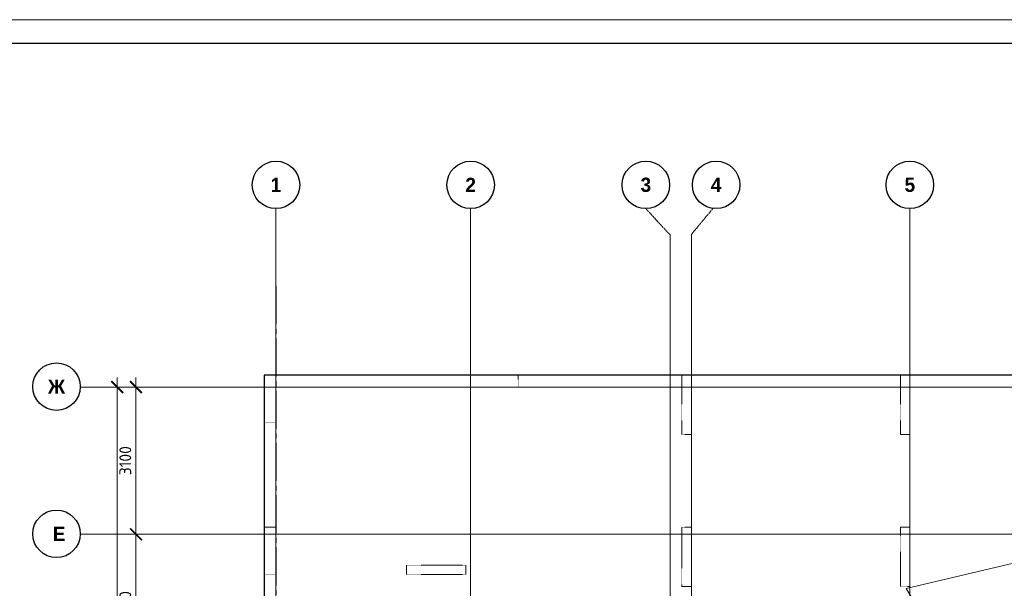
# Model space of a CAD drawing. Header units: millimetres. Extents: x -42044588 to 856694, y -806701 to 941911.
# Tile 195 of 256: x -106764 to -86027, y -270205 to -258229. Entities that reach past the tile are written whole.
import ezdxf
from ezdxf import colors
from ezdxf.entities.mleader import LeaderData, LeaderLine
from ezdxf.math import Vec2, Vec3

# ---------------------------------------------------------------- set-up
doc = ezdxf.new("R2010")
doc.units = ezdxf.units.MM
for name, pattern in [('______5', [1100, 800, -100, 100, -100]), ('DASHED', [7, 5, -2, 0]), ('осевая', [50.8, 31.75, -6.35, 6.35, -6.35])]:
    doc.linetypes.add(name, pattern=pattern)
doc.layers.add('Колонна_ бетон', color=7, linetype='Continuous', lineweight=50, true_color=0xb4b496)
for name, color, linetype, lineweight in [('Оси', 40, '______5', 18), ('Перекрытие ж_бетон', 1, 'Continuous', 30), ('подоснова', 151, 'Continuous', 5), ('РАЗМЕРЫ', 1, 'Continuous', 9), ('ТОНКИЕ', 7, 'Continuous', 9)]:
    doc.layers.add(name, color=color, linetype=linetype, lineweight=lineweight)
doc.layers.add('ТОЛСТЫЕ_ОСНОВНЫЕ', color=6, linetype='Continuous')
doc.styles.add('Century Gothic', font='GOTHIC.TTF')
doc.styles.add('GOST-2.304_Type-B', font='GOST_Common.ttf')
doc.dimstyles.new('СПДС', dxfattribs={"dimscale": 100, "dimtxt": 2.5, "dimasz": 2, "dimexe": 1.25, "dimexo": 0, "dimtad": 1, "dimdec": 0, "dimrnd": 5, "dimtxsty": 'GOST-2.304_Type-B', "dimblk": 'ARCHTICK', "dimcen": 2.5, "dimdle": 2, "dimclrd": 1, "dimclre": 1, "dimclrt": 1, "dimadec": 0, "dimazin": 2, "dimtfac": 0.75, "dimtdec": 0, "dimtmove": 1, "dimatfit": 3, "dimfxl": 0, "dimtolj": 1, "dimarcsym": 0})

# ---------------------------------------------------------------- blocks, each defined once
blk = doc.blocks.new('*U6686')
at = {"layer": 'ТОЛСТЫЕ_ОСНОВНЫЕ', "color": 6}
blk.add_lwpolyline([(20, 5), (886, 5), (886, 415), (20, 415)], close=True, dxfattribs=at)
at = {"layer": 'ТОНКИЕ'}
blk.add_lwpolyline([(0, 0), (891, 0), (891, 420), (0, 420)], close=True, dxfattribs=at)
blk = doc.blocks.new('_ArchTick')
at = {"color": 0, "linetype": 'ByBlock', "const_width": 0.15}
blk.add_lwpolyline([(-0.5, -0.5), (0.5, 0.5)], dxfattribs=at)
blk = doc.blocks.new('*D6709')
at = {"color": 1, "lineweight": -2, "transparency": 16777216}
for p, q in [((-89046, -342901), (-89046, -326101)), ((-89266, -326301), (-88921, -326301)), ((-89046, -342701), (-89171, -342701))]:
    blk.add_line(p, q, dxfattribs=at)
at = {"layer": 'DEFPOINTS', "color": 0, "transparency": 16777216}
for p in [(-89266, -326301), (-89046, -326301), (-89046, -342701)]:
    blk.add_point(p, dxfattribs=at)
at = {"color": 1, "lineweight": -2, "transparency": 16777216, "xscale": 250, "yscale": 250, "zscale": 250}
for p, rotation in [((-89046, -326301), 90), ((-89046, -342701), 270)]:
    blk.add_blockref('_ArchTick', p, dxfattribs=dict(at, rotation=rotation))
at = {"color": 1, "transparency": 16777216, "insert": (-89271, -334259), "char_height": 250, "width": 104166.67, "attachment_point": 5, "rotation": 90, "style": 'GOST-2.304_Type-B'}
blk.add_mtext('\\A1;16400', dxfattribs=at)
blk = doc.blocks.new('NSY101')
at = {"color": 0, "linetype": 'ByBlock', "lineweight": -2}
blk.add_circle((0, 0), 50, dxfattribs=at)
blk = doc.blocks.new('СЛОЖНЫЙ_ОБЪЕКТ_0')
at = {"layer": 'Оси', "color": 16, "linetype": 'Continuous', "lineweight": 25, "transparency": 33554687, "xscale": 9.999999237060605, "yscale": 9.999999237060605, "zscale": 9.999999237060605}
blk.add_blockref('NSY101', (8813, -989), dxfattribs=at)
at = {"layer": 'Оси', "color": 16, "linetype": 'Continuous', "lineweight": 25, "transparency": 33554687, "insert": (8813, -989), "char_height": 300, "width": 385, "attachment_point": 5, "style": 'Century Gothic'}
blk.add_mtext('\\A1;{\\fCentury Gothic|i0|b1;\\H300.000000;\\W1.000000;\\C16;2}\\P', dxfattribs=at)
blk = doc.blocks.new('СЛОЖНЫЙ_ОБЪЕКТ_1')
at = {"layer": 'Оси', "color": 16, "linetype": 'Continuous', "lineweight": 25, "transparency": 33554687, "xscale": 9.999999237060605, "yscale": 9.999999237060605, "zscale": 9.999999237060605}
blk.add_blockref('NSY101', (18063, -989), dxfattribs=at)
at = {"layer": 'Оси', "color": 16, "linetype": 'Continuous', "lineweight": 25, "transparency": 33554687, "insert": (18063, -989), "char_height": 300, "width": 385, "attachment_point": 5, "style": 'Century Gothic'}
blk.add_mtext('\\A1;{\\fCentury Gothic|i0|b1;\\H300.000000;\\W1.000000;\\C16;5}\\P', dxfattribs=at)
blk = doc.blocks.new('СЛОЖНЫЙ_ОБЪЕКТ_28')
at = {"layer": 'Оси', "color": 16, "linetype": 'Continuous', "lineweight": 25, "transparency": 33554687, "xscale": 9.999999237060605, "yscale": 9.999999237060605, "zscale": 9.999999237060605}
blk.add_blockref('NSY101', (-12319, -3597), dxfattribs=at)
at = {"layer": 'Оси', "color": 16, "linetype": 'Continuous', "lineweight": 25, "transparency": 33554687, "insert": (-12319, -3597), "char_height": 300, "width": 540, "attachment_point": 5, "style": 'Century Gothic'}
blk.add_mtext('\\A1;{\\fCentury Gothic|i0|b1;\\H300.000000;\\W1.000000;\\C16;Ж}\\P', dxfattribs=at)
blk = doc.blocks.new('СЛОЖНЫЙ_ОБЪЕКТ_43')
at = {"layer": 'Оси', "color": 16, "linetype": 'Continuous', "lineweight": 25, "transparency": 33554687, "xscale": 9.999999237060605, "yscale": 9.999999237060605, "zscale": 9.999999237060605}
blk.add_blockref('NSY101', (5133, -989), dxfattribs=at)
at = {"layer": 'Оси', "color": 16, "linetype": 'Continuous', "lineweight": 25, "transparency": 33554687, "insert": (5133, -989), "char_height": 300, "width": 385, "attachment_point": 5, "style": 'Century Gothic'}
blk.add_mtext('\\A1;{\\fCentury Gothic|i0|b1;\\H300.000000;\\W1.000000;\\C16;1}\\P', dxfattribs=at)
blk = doc.blocks.new('СЛОЖНЫЙ_ОБЪЕКТ_44')
at = {"layer": 'Оси', "color": 16, "linetype": 'Continuous', "lineweight": 25, "transparency": 33554687, "xscale": 9.999999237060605, "yscale": 9.999999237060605, "zscale": 9.999999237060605}
blk.add_blockref('NSY101', (12503, -989), dxfattribs=at)
at = {"layer": 'Оси', "color": 16, "linetype": 'Continuous', "lineweight": 25, "transparency": 33554687, "insert": (12503, -989), "char_height": 300, "width": 385, "attachment_point": 5, "style": 'Century Gothic'}
blk.add_mtext('\\A1;{\\fCentury Gothic|i0|b1;\\H300.000000;\\W1.000000;\\C16;3}\\P', dxfattribs=at)
blk = doc.blocks.new('СЛОЖНЫЙ_ОБЪЕКТ_45')
at = {"layer": 'Оси', "color": 16, "linetype": 'Continuous', "lineweight": 25, "transparency": 33554687, "xscale": 9.999999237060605, "yscale": 9.999999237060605, "zscale": 9.999999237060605}
blk.add_blockref('NSY101', (13983, -989), dxfattribs=at)
at = {"layer": 'Оси', "color": 16, "linetype": 'Continuous', "lineweight": 25, "transparency": 33554687, "insert": (13983, -989), "char_height": 300, "width": 385, "attachment_point": 5, "style": 'Century Gothic'}
blk.add_mtext('\\A1;{\\fCentury Gothic|i0|b1;\\H300.000000;\\W1.000000;\\C16;4}\\P', dxfattribs=at)
blk = doc.blocks.new('СЛОЖНЫЙ_ОБЪЕКТ_62')
at = {"layer": 'Оси', "color": 16, "linetype": 'Continuous', "lineweight": 25, "transparency": 33554687, "xscale": 9.999999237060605, "yscale": 9.999999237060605, "zscale": 9.999999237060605}
blk.add_blockref('NSY101', (-12319, -6697), dxfattribs=at)
at = {"layer": 'Оси', "color": 16, "linetype": 'Continuous', "lineweight": 25, "transparency": 33554687, "insert": (-12319, -6697), "char_height": 300, "width": 480, "attachment_point": 5, "style": 'Century Gothic'}
blk.add_mtext('\\A1;{\\fCentury Gothic|i0|b1;\\H300.000000;\\W1.000000;\\C16; Е}\\P', dxfattribs=at)
blk = doc.blocks.new('*D6715')
at = {"color": 1, "lineweight": -2, "transparency": 16777216}
for p, q in [((-88653, -332601), (-88653, -329201)), ((-88653, -329401), (-88778, -329401)), ((-88653, -332401), (-88778, -332401))]:
    blk.add_line(p, q, dxfattribs=at)
at = {"layer": 'DEFPOINTS', "color": 0, "transparency": 16777216}
for p in [(-88653, -329401), (-88653, -329401), (-88653, -332401)]:
    blk.add_point(p, dxfattribs=at)
at = {"color": 1, "lineweight": -2, "transparency": 16777216, "xscale": 250, "yscale": 250, "zscale": 250}
for p, rotation in [((-88653, -329401), 90), ((-88653, -332401), 270)]:
    blk.add_blockref('_ArchTick', p, dxfattribs=dict(at, rotation=rotation))
at = {"color": 1, "transparency": 16777216, "insert": (-88878, -330926), "char_height": 250, "width": 83333.33, "attachment_point": 5, "rotation": 90, "style": 'GOST-2.304_Type-B'}
blk.add_mtext('\\A1;3000', dxfattribs=at)
blk = doc.blocks.new('*D6716')
at = {"color": 1, "lineweight": -2, "transparency": 16777216}
for p, q in [((-88653, -329601), (-88653, -326101)), ((-89077, -326301), (-88528, -326301)), ((-88653, -329401), (-88778, -329401))]:
    blk.add_line(p, q, dxfattribs=at)
at = {"layer": 'DEFPOINTS', "color": 0, "transparency": 16777216}
for p in [(-89077, -326301), (-88653, -326301), (-88653, -329401)]:
    blk.add_point(p, dxfattribs=at)
at = {"color": 1, "lineweight": -2, "transparency": 16777216, "xscale": 250, "yscale": 250, "zscale": 250}
for p, rotation in [((-88653, -326301), 90), ((-88653, -329401), 270)]:
    blk.add_blockref('_ArchTick', p, dxfattribs=dict(at, rotation=rotation))
at = {"color": 1, "transparency": 16777216, "insert": (-88878, -327851), "char_height": 250, "width": 83333.33, "attachment_point": 5, "rotation": 90, "style": 'GOST-2.304_Type-B'}
blk.add_mtext('\\A1;3100', dxfattribs=at)
blk = doc.blocks.new('подложка стн 1-го этажа')
at = {"layer": 'Колонна_ бетон', "color": 252, "linetype": 'DASHED', "lineweight": 0, "ltscale": 0.5, "true_color": 0x939598, "transparency": 33554687}
for p, q in [((7794, 22162, -200), (7794, 23162, -200)), ((7794, 23162, -200), (7794, 23162, -200)), ((7794, 23162, -200), (8044, 23162, -560)), ((8044, 23162, -560), (8044, 23162, -560)), ((8044, 23162, -400), (8044, 22162, -400)), ((16794, 23162, -200), (16594, 23162, -200)), ((16594, 23162, -200), (16594, 23162, -200)), ((16594, 23162, -200), (16594, 21912, -200)), ((16794, 23162, -200), (16794, 23162, -200)), ((16794, 21912, -200), (16794, 23162, -200)), ((21194, 23162, -200), (21194, 23162, -200)), ((21194, 21912, -200), (21194, 23162, -200)), ((21394, 23162, -200), (21194, 23162, -200)), ((21394, 23162, -200), (21394, 23162, -200)), ((21394, 23162, -200), (21394, 21912, -200)), ((10794, 22362, -200), (10794, 22362, -200)), ((10794, 22362, -200), (10794, 22162, -200)), ((10794, 22362, -200), (12044, 22362, -200)), ((12044, 22362, -200), (12044, 22362, -200)), ((12044, 22362, -200), (12044, 22162, -200)), ((8044, 22162, -200), (7794, 22162, -200)), ((7794, 22162, -200), (7794, 22162, -200)), ((8044, 22162, -200), (8044, 22162, -200)), ((10794, 22162, -200), (10794, 22162, -200)), ((10794, 22162, -200), (12044, 22162, -200)), ((12044, 22162, -200), (12044, 22162, -200)), ((16594, 21912, -200), (16794, 21912, -200)), ((16594, 21912, -200), (16594, 21912, -200)), ((16794, 21912, -200), (16794, 21912, -200)), ((21194, 21912, -200), (21194, 21912, -200)), ((21194, 21912, -200), (21394, 21912, -200)), ((21394, 21912, -200), (21394, 21912, -200))]:
    blk.add_line(p, q, dxfattribs=at)
at = {"layer": 'Колонна_ бетон', "color": 252, "linetype": 'DASHED', "lineweight": 0, "ltscale": 0.5, "true_color": 0x939598, "transparency": 33554687, "elevation": -560}
for points in [[(7794, 26362), (8044, 26362), (8044, 25362), (7794, 25362)], [(12144, 26362), (13144, 26362), (13144, 26112), (12144, 26112)], [(16594, 26362), (16794, 26362), (16794, 25112), (16594, 25112)], [(21194, 26362), (21394, 26362), (21394, 25112), (21194, 25112)]]:
    blk.add_lwpolyline(points, close=True, dxfattribs=at)
blk = doc.blocks.new('_None')
blk = doc.blocks.new('оси блок 2')
at = {"layer": 'Оси', "color": 16, "linetype": 'осевая', "lineweight": 0, "ltscale": 0.25, "transparency": 33554687}
for p, q in [((-85704.7, -322543), (-85704.7, -347930)), ((-81604.7, -322543), (-81604.7, -347914.1)), ((-72354.7, -322543), (-72354.7, -347914.1)), ((-77404.7, -323084.4), (-77404.7, -347462.5)), ((-76954.7, -323084.4), (-76954.7, -347468.4)), ((-89822.3, -326301.3), (-37238.5, -326301.3)), ((-89822.3, -329401.3), (-37238.5, -329401.3))]:
    blk.add_line(p, q, dxfattribs=at)
at = {"layer": 'Оси', "color": 16, "linetype": 'осевая', "lineweight": 0, "transparency": 33554687}
for p, q in [((-85704.7, -322543), (-85704.7, -323053.3)), ((-77915.3, -322543), (-77404.7, -323097.1)), ((-76505.3, -322543), (-76954.7, -323084.4))]:
    blk.add_line(p, q, dxfattribs=at)
at = {"layer": 'Оси', "color": 16, "linetype": 'Continuous', "lineweight": 25, "transparency": 33554687}
for name, p in [('СЛОЖНЫЙ_ОБЪЕКТ_43', (-90837.7, -321053.5)), ('СЛОЖНЫЙ_ОБЪЕКТ_0', (-90418.2, -321053.5)), ('СЛОЖНЫЙ_ОБЪЕКТ_44', (-90418.2, -321053.5)), ('СЛОЖНЫЙ_ОБЪЕКТ_45', (-90418.2, -321053.5)), ('СЛОЖНЫЙ_ОБЪЕКТ_1', (-90418.2, -321053.5)), ('СЛОЖНЫЙ_ОБЪЕКТ_28', (-78007.2, -322694.4)), ('СЛОЖНЫЙ_ОБЪЕКТ_62', (-78007.2, -322694.4))]:
    blk.add_blockref(name, p, dxfattribs=at)
for base, p1, p2, picture, middle in [((-89046, -326301.3), (-89046, -342701.3), (-89266.1, -326301.3), '*D6709', (-89046, -334259)), ((-88653.5, -326301.3), (-88653.5, -329401.3), (-89077, -326301.3), '*D6716', (-88653.5, -327851.3)), ((-88653.5, -329401.3), (-88653.5, -332401.3), (-88653.5, -329401.3), '*D6715', (-88653.5, -330926.5))]:
    dim = blk.add_linear_dim(base=base, p1=p1, p2=p2, angle=90, dimstyle='СПДС', override={"dimgap": 1})
    dim.commit()
    dim.dimension.update_dxf_attribs({"geometry": picture, "text_midpoint": middle, "dimtype": 160})

msp = doc.modelspace()

# ---------------------------------------------------------------- linework, layer by layer
at = {"layer": 'Оси', "color": 16, "linetype": '______5', "lineweight": 25, "transparency": 33554687}
msp.add_line((-101366.405, -263844.124, -360), (-101366.405, -287834.124, -360), dxfattribs=at)
at = {"layer": 'Перекрытие ж_бетон', "elevation": -360}
msp.add_lwpolyline([(-84506.405, -265717.403), (-87606.405, -265717.403), (-87606.405, -265717.403), (-90956.405, -265717.403), (-90956.405, -265717.403), (-101616.405, -265717.403), (-101616.405, -282617.402)], dxfattribs=at)

# ---------------------------------------------------------------- block references
at = {"xscale": 100, "yscale": 100, "zscale": 100}
msp.add_blockref('*U6686', (-109039.712, -300229.291), dxfattribs=at)
msp.add_blockref('подложка стн 1-го этажа', (-109410.328, -292079.197, 200))
at = {"layer": 'РАЗМЕРЫ'}
msp.add_blockref('оси блок 2', (-15661.687, 60333.919, -360), dxfattribs=at)

# ---------------------------------------------------------------- leaders
at = {"layer": 'подоснова', "color": 2, "ltscale": 0.3}
ml = msp.add_multileader_mtext('Standard', dxfattribs=at)
ml.set_content('1 %%C12  А500С', color=2, style='GOST-2.304_Type-B')
ml.set_leader_properties(color=256, linetype='ByLayer', lineweight=15)
ml.set_arrow_properties(name='NONE')
ml.build(insert=Vec2(0, 0))
ml.multileader.update_dxf_attribs({"text_left_attachment_type": 6, "text_right_attachment_type": 6, "dogleg_length": 0.1, "arrow_head_size": 18})
ctx = ml.context
ctx.base_point, ctx.char_height, ctx.arrow_head_size, ctx.landing_gap_size, ctx.plane_origin = Vec3(-83938.49, -268791.3, 360), 250, 18, 20, Vec3(-92914.076, -267642.873, 360)
ctx.left_attachment, ctx.right_attachment, ctx.text_align_type = 6, 6, 1
notes = []
notes.append((ctx, [(1, (1, 1, 0), (-82116.572, -268791.3, 360), (-1, 0), 0.1, [(6, [(-83065.778, -272499.171, 360), (-87041.022, -271924.292, 360), (-88092.674, -270211.881, 360)], 0, []), (3, [(-75541.313, -272217.823, 360), (-74696.923, -275050.06, 360), (-71875.26, -274901.131, 360), (-72472.671, -270624.686, 360), (-69412.94, -270057.264, 360)], 0, [])])]))
ctx.mtext.insert, ctx.mtext.alignment, ctx.mtext.flow_direction = Vec3(-83027.581, -268491.3, 360), 2, 5
for ctx, leaders in notes:
    for number, flags, end, landing, length, lines in leaders:
        leader = LeaderData()
        leader.index, (leader.has_last_leader_line, leader.has_dogleg_vector, leader.attachment_direction) = number, flags
        leader.last_leader_point, leader.dogleg_vector, leader.dogleg_length = Vec3(end), Vec3(landing), length
        for number, points, colour, breaks in lines:
            line = LeaderLine()
            line.index, line.vertices, line.color, line.breaks = number, Vec3.list(points), colors.encode_raw_color(colour), breaks
            leader.lines.append(line)
        ctx.leaders.append(leader)

doc.saveas('drawing.dxf')
